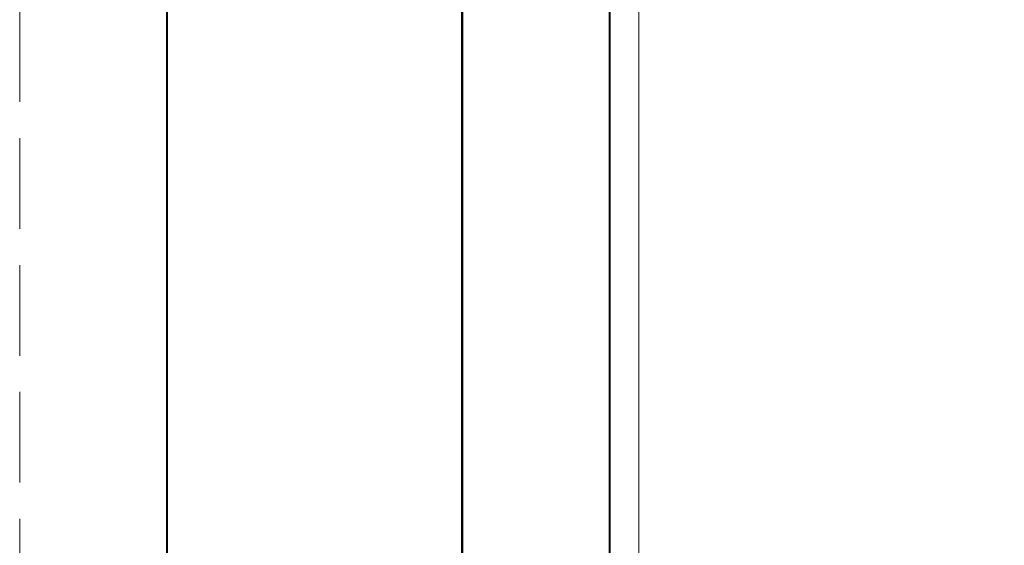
# Paper-space layout 'Layout1' of a CAD drawing. Extents: x 0 to 39.3, y 0 to 22.
# Tile 22 of 131: x 0 to 3.3, y 14.7 to 16.5. Entities that reach past the tile are written whole.
import ezdxf

# ---------------------------------------------------------------- set-up
doc = ezdxf.new("R2010")
doc.units = 0
doc.header["$MEASUREMENT"] = 0
doc.linetypes.add('DGN Style 3', pattern=[0.429961, 0.307115, -0.122846])
doc.layers.add('SH_Border', color=7, linetype='Continuous', lineweight=40)
doc.layers.add('SH_Data', color=7, linetype='Continuous', lineweight=0)
doc.layers.add('SH_Cut_Line', color=7, linetype='DGN Style 3', lineweight=0, plot=False)

# ---------------------------------------------------------------- blocks, each defined once
blk = doc.blocks.new('BORDER_1')
at = {"layer": 'SH_Border', "color": 7, "linetype": 'Continuous', "lineweight": 40, "flags": 128}
for points in [[(0.5, 21.5), (1.5, 21.5), (1.5, 0.5), (0.5, 0.5)], [(1.5, 21.5), (33.5, 21.5), (33.5, 0.5), (1.5, 0.5)]]:
    blk.add_lwpolyline(points, close=True, dxfattribs=at)
at = {"layer": 'SH_Cut_Line', "color": 7, "linetype": 'DGN Style 3', "lineweight": 0, "flags": 128}
blk.add_lwpolyline([(0, 0), (34, 0), (34, 22), (0, 22)], close=True, dxfattribs=at)

psp = doc.layouts.get("Layout1")

# ---------------------------------------------------------------- linework, layer by layer
at = {"layer": 'SH_Data', "color": 7, "linetype": 'Continuous', "lineweight": 40}
psp.add_line((2, 21), (2, 14), dxfattribs=at)
at = {"layer": 'SH_Data', "color": 7, "linetype": 'Continuous', "lineweight": 0}
psp.add_line((2.1, 20.9), (2.1, 14.1), dxfattribs=at)

# ---------------------------------------------------------------- block references
at = {"layer": 'SH_Cut_Line', "color": 7, "linetype": 'DGN Style 3', "lineweight": 0}
psp.add_blockref('BORDER_1', (0, 0), dxfattribs=at)

doc.saveas('drawing.dxf')
